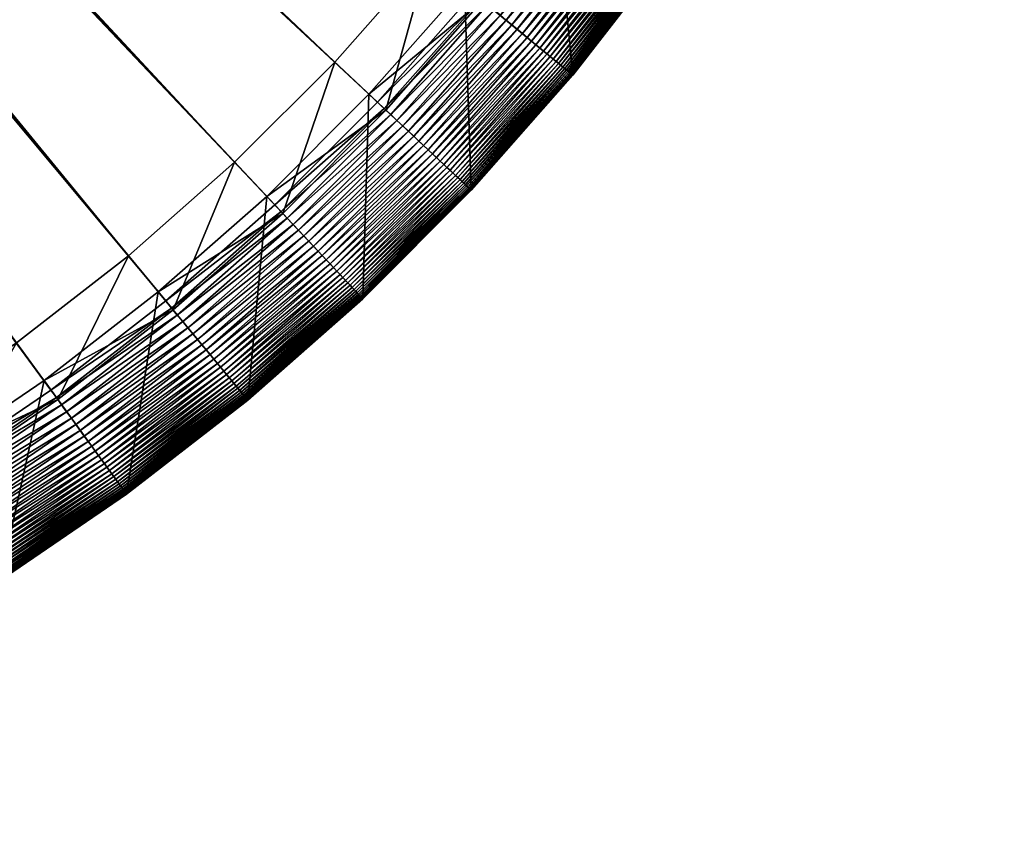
# Model space of a CAD drawing. Header units: millimetres. Extents: x -38.8 to 49.8, y -3.5 to 19.4.
# Tile 163 of 256: x -33.4 to -32, y -3.3 to -2.2. Entities that reach past the tile are written whole.
import ezdxf

# ---------------------------------------------------------------- set-up
doc = ezdxf.new("R2010")
doc.units = ezdxf.units.MM
doc.layers.get('0').update_dxf_attribs({"true_color": 0x5890e1})

msp = doc.modelspace()

# ---------------------------------------------------------------- meshes
at = {"color": 206, "true_color": 0x6c0888}
mesh = msp.add_polyface(dxfattribs=at)
corners = [(-31.9626, 0, 6.7705), (-35.0768, -0.0142, 6.7705), (-31.9692, -0.2098, 6.7705), (-35.0763, 0, 6.3844), (-32.0471, 0, 6.4013), (-32.0535, -0.2045, 6.4013), (-35.0781, -0.0284, 6.7705), (-31.9889, -0.4187, 6.7705), (-35.0768, -0.0142, 6.3844), (-32.0728, -0.4081, 6.4013), (-35.0803, -0.0425, 6.7705), (-32.0218, -0.626, 6.7705), (-35.0781, -0.0284, 6.3844), (-32.1048, -0.6101, 6.4013), (-35.0835, -0.0564, 6.7705), (-32.0676, -0.8308, 6.7705), (-35.0803, -0.0425, 6.3844), (-32.1494, -0.8098, 6.4013), (-35.0874, -0.0701, 6.7705), (-32.1261, -1.0323, 6.7705), (-35.0835, -0.0564, 6.3844), (-32.2065, -1.0062, 6.4013), (-35.0923, -0.0835, 6.7705), (-32.1972, -1.2298, 6.7705), (-35.0874, -0.0701, 6.3844), (-32.2757, -1.1987, 6.4013), (-35.0979, -0.0966, 6.7705), (-32.2805, -1.4224, 6.7705), (-35.0923, -0.0835, 6.3844), (-32.357, -1.3864, 6.4013), (-35.1044, -0.1093, 6.7705), (-32.3758, -1.6094, 6.7705), (-35.0979, -0.0966, 6.3844), (-32.4499, -1.5687, 6.4013), (-35.1116, -0.1216, 6.7705), (-32.4826, -1.79, 6.7705), (-35.1044, -0.1093, 6.3844), (-32.554, -1.7447, 6.4013), (-32.4604, -1.8041, 6.7692), (-32.5897, -1.9715, 6.7701), (-32.5793, -1.9791, 6.7692), (-32.4713, -1.7972, 6.7701), (-32.6006, -1.9636, 6.7705), (-35.1197, -0.1334, 6.7705), (-35.1117, -0.1216, 6.3844), (-32.669, -1.9139, 6.4013), (-32.4684, -1.7991, 6.1478), (-32.5869, -1.9735, 6.1478), (-32.6143, -1.9537, 3.9448), (-32.4891, -2.0446, 6.7191), (-32.4944, -2.0408, 6.7256), (-32.6281, -2.2131, 6.7256), (-32.5, -2.0367, 6.7318), (-32.6334, -2.2087, 6.7318), (-32.5061, -2.0323, 6.7376), (-32.6392, -2.2039, 6.7376), (-32.5125, -2.0276, 6.7429), (-32.6453, -2.1988, 6.7429), (-32.5193, -2.0226, 6.7479), (-32.6518, -2.1935, 6.7479), (-32.5266, -2.0174, 6.7524), (-32.6587, -2.1877, 6.7524), (-32.5343, -2.0118, 6.7565), (-32.6661, -2.1817, 6.7565), (-32.5424, -2.0059, 6.7601), (-32.6738, -2.1753, 6.7601), (-32.5509, -1.9997, 6.7632), (-32.6819, -2.1686, 6.7632), (-32.5599, -1.9931, 6.7657), (-32.6905, -2.1615, 6.7657), (-32.5694, -1.9863, 6.7678), (-32.6995, -2.154, 6.7678), (-32.709, -2.1462, 6.7692), (-32.7189, -2.138, 6.7701), (-32.7292, -2.1294, 6.7705), (-35.1284, -0.1447, 6.7705), (-35.1197, -0.1334, 6.3844), (-32.7943, -2.0756, 6.4013), (-32.7162, -2.1402, 6.1478), (-32.7423, -2.1187, 3.9448), (-32.4502, -2.0729, 3.7911), (-32.586, -2.2479, 3.7911), (-35.1378, -0.1554, 6.7705), (-32.868, -2.2868, 6.7705), (-35.1284, -0.1447, 6.3844), (-32.9296, -2.229, 6.4013), (-35.1479, -0.1654, 6.7705), (-33.0164, -2.4352, 6.7705), (-35.1378, -0.1554, 6.3844), (-33.0743, -2.3736, 6.4013), (-35.1586, -0.1749, 6.7705), (-33.1738, -2.574, 6.7705), (-35.1479, -0.1654, 6.3844), (-33.2277, -2.5089, 6.4013), (-35.1699, -0.1836, 6.7705), (-33.3397, -2.7027, 6.7705), (-35.1586, -0.1749, 6.3844), (-33.3893, -2.6343, 6.4013)]
mesh.append_faces([[corners[k] for k in face] for face in [(0, 1, 2), (2, 6, 7), (7, 10, 11), (11, 14, 15), (15, 18, 19), (19, 22, 23), (23, 26, 27), (27, 30, 31), (31, 34, 35), (38, 39, 40), (41, 42, 39), (35, 43, 42), (37, 47, 45), (46, 48, 47), (66, 69, 67), (68, 71, 69), (70, 72, 71), (40, 73, 72), (39, 74, 73), (42, 75, 74), (45, 78, 77), (47, 79, 78), (48, 81, 79), (74, 82, 83), (83, 86, 87), (87, 90, 91), (91, 94, 95)]], dxfattribs={"vtx0": -1, "color": 206})
mesh.append_faces([[corners[k] for k in face] for face in [(3, 4, 5), (8, 5, 9), (12, 9, 13), (16, 13, 17), (20, 17, 21), (24, 21, 25), (28, 25, 29), (32, 29, 33), (36, 33, 37), (44, 37, 45), (37, 46, 47), (49, 50, 51), (50, 52, 53), (52, 54, 55), (54, 56, 57), (56, 58, 59), (58, 60, 61), (60, 62, 63), (62, 64, 65), (64, 66, 67), (66, 68, 69), (68, 70, 71), (70, 40, 72), (40, 39, 73), (39, 42, 74), (76, 45, 77), (45, 47, 78), (47, 48, 79), (48, 80, 81), (84, 77, 85), (88, 85, 89), (92, 89, 93), (96, 93, 97)]], dxfattribs={"vtx2": -1, "color": 206})
mesh = msp.add_polyface(dxfattribs=at)
corners = [(-35.0835, -0.0564, 6.3844), (-32.2065, -1.0062, 6.4013), (-35.0874, -0.0701, 6.3844), (-32.1261, -1.0323, 6.7705), (-35.0874, -0.0701, 6.7705), (-35.0923, -0.0835, 6.7705), (-32.2757, -1.1987, 6.4013), (-35.0923, -0.0835, 6.3844), (-32.1972, -1.2298, 6.7705), (-35.0979, -0.0966, 6.7705), (-32.357, -1.3864, 6.4013), (-35.0979, -0.0966, 6.3844), (-32.2805, -1.4224, 6.7705), (-35.1044, -0.1093, 6.7705), (-32.4499, -1.5687, 6.4013), (-35.1044, -0.1093, 6.3844), (-32.3758, -1.6094, 6.7705), (-35.1116, -0.1216, 6.7705), (-32.554, -1.7447, 6.4013), (-35.1117, -0.1216, 6.3844), (-32.4826, -1.79, 6.7705), (-35.1197, -0.1334, 6.7705), (-32.669, -1.9139, 6.4013), (-35.1197, -0.1334, 6.3844), (-32.6006, -1.9636, 6.7705), (-35.1284, -0.1447, 6.7705), (-32.7943, -2.0756, 6.4013), (-35.1284, -0.1447, 6.3844), (-32.7292, -2.1294, 6.7705), (-35.1378, -0.1554, 6.7705), (-32.9296, -2.229, 6.4013), (-35.1378, -0.1554, 6.3844), (-32.868, -2.2868, 6.7705), (-35.1479, -0.1654, 6.7705), (-33.0743, -2.3736, 6.4013), (-35.1479, -0.1654, 6.3844), (-33.0164, -2.4352, 6.7705), (-35.1586, -0.1749, 6.7705), (-33.2277, -2.5089, 6.4013), (-35.1586, -0.1749, 6.3844), (-33.1738, -2.574, 6.7705), (-35.1699, -0.1836, 6.7705), (-33.3893, -2.6343, 6.4013), (-35.1699, -0.1836, 6.3844), (-33.3397, -2.7027, 6.7705), (-35.1817, -0.1916, 6.7705), (-33.5132, -2.8206, 6.7705), (-33.5585, -2.7493, 6.4013), (-35.1817, -0.1916, 6.3844), (-35.1939, -0.1989, 6.7705), (-33.6939, -2.9274, 6.7705), (-33.7346, -2.8534, 6.4013), (-35.1939, -0.1989, 6.3844), (-35.2066, -0.2053, 6.7705), (-33.8809, -3.0227, 6.7705), (-33.9169, -2.9463, 6.4013), (-35.2066, -0.2053, 6.3844), (-35.2197, -0.211, 6.7705), (-34.0735, -3.1061, 6.7705), (-34.1046, -3.0275, 6.4013), (-35.2197, -0.211, 6.3844), (-35.2331, -0.2158, 6.7705), (-34.2709, -3.1772, 6.7705), (-34.2971, -3.0968, 6.4013), (-35.2331, -0.2158, 6.3844), (-35.2468, -0.2198, 6.7705), (-34.4725, -3.2357, 6.7705), (-34.4935, -3.1539, 6.4013), (-35.2468, -0.2198, 6.3844), (-35.2607, -0.2229, 6.7705), (-34.6773, -3.2815, 6.7705), (-34.6931, -3.1985, 6.4013), (-35.2607, -0.2229, 6.3844), (-35.2748, -0.2252, 6.7705), (-34.8846, -3.3143, 6.7705), (-34.8952, -3.2305, 6.4013), (-35.2748, -0.2252, 6.3844), (-35.289, -0.2265, 6.7705), (-35.0988, -3.2497, 6.4013), (-35.289, -0.2265, 6.3844), (-35.0935, -3.3341, 6.7705), (-35.3033, -0.2269, 6.7705), (-35.3033, -3.2562, 6.4013), (-35.3033, -0.2269, 6.3844)]
mesh.append_faces([[corners[k] for k in face] for face in [(0, 1, 2), (2, 6, 7), (7, 10, 11), (11, 14, 15), (15, 18, 19), (19, 22, 23), (23, 26, 27), (27, 30, 31), (31, 34, 35), (35, 38, 39), (39, 42, 43), (44, 45, 46), (43, 47, 48), (46, 49, 50), (48, 51, 52), (50, 53, 54), (52, 55, 56), (54, 57, 58), (56, 59, 60), (58, 61, 62), (60, 63, 64), (62, 65, 66), (64, 67, 68), (66, 69, 70), (68, 71, 72), (70, 73, 74), (72, 75, 76), (76, 78, 79), (79, 82, 83)]], dxfattribs={"vtx0": -1, "color": 206})
mesh.append_faces([[corners[k] for k in face] for face in [(3, 4, 5), (8, 5, 9), (12, 9, 13), (16, 13, 17), (20, 17, 21), (24, 21, 25), (28, 25, 29), (32, 29, 33), (36, 33, 37), (40, 37, 41), (44, 41, 45), (43, 42, 47), (46, 45, 49), (48, 47, 51), (50, 49, 53), (52, 51, 55), (54, 53, 57), (56, 55, 59), (58, 57, 61), (60, 59, 63), (62, 61, 65), (64, 63, 67), (66, 65, 69), (68, 67, 71), (70, 69, 73), (72, 71, 75), (74, 73, 77), (76, 75, 78), (80, 77, 81), (79, 78, 82)]], dxfattribs={"vtx2": -1, "color": 206})
mesh = msp.add_polyface(dxfattribs=at)
corners = [(-32.3257, -1.8896, 3.7911), (-32.3257, -1.8896, 6.5722), (-32.4502, -2.0729, 6.5722), (-32.4502, -2.0729, 3.7911), (-32.3257, -1.8896, 6.5819), (-32.4502, -2.0728, 6.5819), (-32.326, -1.8894, 6.5915), (-32.4505, -2.0727, 6.5915), (-32.3265, -1.8891, 6.601), (-32.451, -2.0723, 6.601), (-32.3273, -1.8886, 6.6105), (-32.4518, -2.0717, 6.6105), (-32.3284, -1.8879, 6.62), (-32.4528, -2.071, 6.62), (-32.3298, -1.887, 6.6293), (-32.4541, -2.07, 6.6293), (-32.3314, -1.886, 6.6384), (-32.4557, -2.0689, 6.6384), (-32.3334, -1.8847, 6.6475), (-32.4576, -2.0675, 6.6475), (-32.3357, -1.8833, 6.6564), (-32.4598, -2.0659, 6.6564), (-32.3383, -1.8816, 6.665), (-32.4623, -2.0641, 6.665), (-32.3412, -1.8798, 6.6735), (-32.4651, -2.062, 6.6735), (-32.3445, -1.8777, 6.6818), (-32.4683, -2.0598, 6.6818), (-32.4717, -2.0572, 6.6898), (-32.3481, -1.8754, 6.6898), (-32.4755, -2.0545, 6.6976), (-32.3521, -1.8729, 6.6976), (-32.4797, -2.0514, 6.7051), (-32.3565, -1.8701, 6.7051), (-32.4842, -2.0482, 6.7122), (-32.3612, -1.8671, 6.7122), (-32.4891, -2.0446, 6.7191), (-32.3663, -1.8639, 6.7191), (-32.4944, -2.0408, 6.7256), (-32.3718, -1.8604, 6.7256), (-32.5, -2.0367, 6.7318), (-32.3777, -1.8566, 6.7318), (-32.5061, -2.0323, 6.7376), (-32.384, -1.8526, 6.7376), (-32.5125, -2.0276, 6.7429), (-32.3907, -1.8484, 6.7429), (-32.5193, -2.0226, 6.7479), (-32.3978, -1.8438, 6.7479), (-32.5266, -2.0174, 6.7524), (-32.4054, -1.839, 6.7524), (-32.5343, -2.0118, 6.7565), (-32.4134, -1.834, 6.7565), (-32.5424, -2.0059, 6.7601), (-32.4219, -1.8286, 6.7601), (-32.5509, -1.9997, 6.7632), (-32.4308, -1.8229, 6.7632), (-32.5599, -1.9931, 6.7657), (-32.586, -2.2479, 6.5722), (-32.586, -2.2479, 6.5819), (-32.5863, -2.2477, 6.5915), (-32.5868, -2.2473, 6.601), (-32.5875, -2.2467, 6.6105), (-32.5885, -2.2459, 6.62), (-32.5897, -2.2448, 6.6293), (-32.5912, -2.2436, 6.6384), (-32.593, -2.2421, 6.6475), (-32.5951, -2.2404, 6.6564), (-32.5975, -2.2384, 6.665), (-32.6002, -2.2362, 6.6735), (-32.6032, -2.2337, 6.6818), (-32.6065, -2.231, 6.6898), (-32.6101, -2.228, 6.6976), (-32.6141, -2.2247, 6.7051), (-32.6184, -2.2211, 6.7122), (-32.623, -2.2173, 6.7191)]
mesh.append_faces([[corners[k] for k in face] for face in [(0, 2, 3), (1, 5, 2), (4, 7, 5), (6, 9, 7), (8, 11, 9), (10, 13, 11), (12, 15, 13), (14, 17, 15), (16, 19, 17), (18, 21, 19), (20, 23, 21), (22, 25, 23), (24, 27, 25), (26, 28, 27), (29, 30, 28), (31, 32, 30), (33, 34, 32), (35, 36, 34), (37, 38, 36), (39, 40, 38), (41, 42, 40), (43, 44, 42), (45, 46, 44), (47, 48, 46), (49, 50, 48), (51, 52, 50), (53, 54, 52), (55, 56, 54)]], dxfattribs={"vtx0": -1, "color": 206})
mesh.append_faces([[corners[k] for k in face] for face in [(0, 1, 2), (1, 4, 5), (4, 6, 7), (6, 8, 9), (8, 10, 11), (10, 12, 13), (12, 14, 15), (14, 16, 17), (16, 18, 19), (18, 20, 21), (20, 22, 23), (22, 24, 25), (24, 26, 27), (3, 2, 57), (2, 5, 58), (5, 7, 59), (7, 9, 60), (9, 11, 61), (11, 13, 62), (13, 15, 63), (15, 17, 64), (17, 19, 65), (19, 21, 66), (21, 23, 67), (23, 25, 68), (25, 27, 69), (27, 28, 70), (28, 30, 71), (30, 32, 72), (32, 34, 73), (34, 36, 74)]], dxfattribs={"vtx2": -1, "color": 206})
mesh = msp.add_polyface(dxfattribs=at)
corners = [(-32.4502, -2.0729, 3.7911), (-32.586, -2.2479, 6.5722), (-32.586, -2.2479, 3.7911), (-32.4502, -2.0729, 6.5722), (-32.586, -2.2479, 6.5819), (-32.4502, -2.0728, 6.5819), (-32.5863, -2.2477, 6.5915), (-32.4505, -2.0727, 6.5915), (-32.5868, -2.2473, 6.601), (-32.451, -2.0723, 6.601), (-32.5875, -2.2467, 6.6105), (-32.4518, -2.0717, 6.6105), (-32.5885, -2.2459, 6.62), (-32.4528, -2.071, 6.62), (-32.5897, -2.2448, 6.6293), (-32.4541, -2.07, 6.6293), (-32.5912, -2.2436, 6.6384), (-32.4557, -2.0689, 6.6384), (-32.593, -2.2421, 6.6475), (-32.4576, -2.0675, 6.6475), (-32.5951, -2.2404, 6.6564), (-32.4598, -2.0659, 6.6564), (-32.5975, -2.2384, 6.665), (-32.4623, -2.0641, 6.665), (-32.6002, -2.2362, 6.6735), (-32.4651, -2.062, 6.6735), (-32.6032, -2.2337, 6.6818), (-32.4683, -2.0598, 6.6818), (-32.6065, -2.231, 6.6898), (-32.4717, -2.0572, 6.6898), (-32.6101, -2.228, 6.6976), (-32.4755, -2.0545, 6.6976), (-32.6141, -2.2247, 6.7051), (-32.4797, -2.0514, 6.7051), (-32.6184, -2.2211, 6.7122), (-32.4842, -2.0482, 6.7122), (-32.623, -2.2173, 6.7191), (-32.4891, -2.0446, 6.7191), (-32.6281, -2.2131, 6.7256), (-32.4944, -2.0408, 6.7256), (-32.6334, -2.2087, 6.7318), (-32.5, -2.0367, 6.7318), (-32.6392, -2.2039, 6.7376), (-32.5061, -2.0323, 6.7376), (-32.6453, -2.1988, 6.7429), (-32.5125, -2.0276, 6.7429), (-32.6518, -2.1935, 6.7479), (-32.5193, -2.0226, 6.7479), (-32.6587, -2.1877, 6.7524), (-32.5266, -2.0174, 6.7524), (-32.6661, -2.1817, 6.7565), (-32.5343, -2.0118, 6.7565), (-32.6738, -2.1753, 6.7601), (-32.5424, -2.0059, 6.7601), (-32.6819, -2.1686, 6.7632), (-32.7519, -2.3959, 6.6898), (-32.7553, -2.3927, 6.6976), (-32.7591, -2.3891, 6.7051), (-32.7632, -2.3853, 6.7122), (-32.7676, -2.3812, 6.7191), (-32.7723, -2.3767, 6.7256), (-32.7774, -2.372, 6.7318), (-32.7828, -2.3668, 6.7376), (-32.7886, -2.3614, 6.7429), (-32.7948, -2.3556, 6.7479), (-32.8013, -2.3495, 6.7524), (-32.8083, -2.343, 6.7565), (-32.8156, -2.3361, 6.7601), (-32.8233, -2.3289, 6.7632), (-32.6905, -2.1615, 6.7657), (-32.8314, -2.3213, 6.7657), (-32.6995, -2.154, 6.7678), (-32.8399, -2.3132, 6.7678), (-32.709, -2.1462, 6.7692), (-32.8488, -2.3048, 6.7692), (-32.7189, -2.138, 6.7701), (-32.8582, -2.2961, 6.7701), (-32.7292, -2.1294, 6.7705), (-32.868, -2.2868, 6.7705), (-32.7943, -2.0756, 6.4013), (-32.7162, -2.1402, 6.1478), (-32.8557, -2.2984, 6.1478), (-32.9296, -2.229, 6.4013), (-32.7423, -2.1187, 3.9448), (-32.8803, -2.2753, 3.9448), (-32.7325, -2.4141, 3.7911)]
mesh.append_faces([[corners[k] for k in face] for face in [(0, 1, 2), (3, 4, 1), (5, 6, 4), (7, 8, 6), (9, 10, 8), (11, 12, 10), (13, 14, 12), (15, 16, 14), (17, 18, 16), (19, 20, 18), (21, 22, 20), (23, 24, 22), (25, 26, 24), (27, 28, 26), (29, 30, 28), (31, 32, 30), (33, 34, 32), (35, 36, 34), (37, 38, 36), (39, 40, 38), (41, 42, 40), (43, 44, 42), (45, 46, 44), (47, 48, 46), (49, 50, 48), (51, 52, 50), (53, 54, 52), (50, 67, 66), (52, 68, 67), (54, 70, 68), (69, 72, 70), (71, 74, 72), (73, 76, 74), (75, 78, 76), (79, 81, 82), (80, 84, 81), (83, 85, 84)]], dxfattribs={"vtx0": -1, "color": 206})
mesh.append_faces([[corners[k] for k in face] for face in [(26, 28, 55), (28, 30, 56), (30, 32, 57), (32, 34, 58), (34, 36, 59), (36, 38, 60), (38, 40, 61), (40, 42, 62), (42, 44, 63), (44, 46, 64), (46, 48, 65), (48, 50, 66), (50, 52, 67), (52, 54, 68), (54, 69, 70), (69, 71, 72), (71, 73, 74), (73, 75, 76), (75, 77, 78), (79, 80, 81), (80, 83, 84), (83, 2, 85)]], dxfattribs={"vtx2": -1, "color": 206})
mesh = msp.add_polyface(dxfattribs=at)
corners = [(-32.586, -2.2479, 3.7911), (-32.586, -2.2479, 6.5722), (-32.7325, -2.4141, 6.5722), (-32.7325, -2.4141, 3.7911), (-32.586, -2.2479, 6.5819), (-32.7325, -2.4141, 6.5819), (-32.5863, -2.2477, 6.5915), (-32.7328, -2.4139, 6.5915), (-32.5868, -2.2473, 6.601), (-32.7332, -2.4134, 6.601), (-32.5875, -2.2467, 6.6105), (-32.7339, -2.4128, 6.6105), (-32.5885, -2.2459, 6.62), (-32.7349, -2.4119, 6.62), (-32.5897, -2.2448, 6.6293), (-32.736, -2.4108, 6.6293), (-32.5912, -2.2436, 6.6384), (-32.7375, -2.4094, 6.6384), (-32.593, -2.2421, 6.6475), (-32.7392, -2.4078, 6.6475), (-32.5951, -2.2404, 6.6564), (-32.7411, -2.406, 6.6564), (-32.5975, -2.2384, 6.665), (-32.7434, -2.4039, 6.665), (-32.6002, -2.2362, 6.6735), (-32.7459, -2.4015, 6.6735), (-32.6032, -2.2337, 6.6818), (-32.7488, -2.3988, 6.6818), (-32.7519, -2.3959, 6.6898), (-32.6065, -2.231, 6.6898), (-32.7553, -2.3927, 6.6976), (-32.6101, -2.228, 6.6976), (-32.7591, -2.3891, 6.7051), (-32.6141, -2.2247, 6.7051), (-32.7632, -2.3853, 6.7122), (-32.6184, -2.2211, 6.7122), (-32.7676, -2.3812, 6.7191), (-32.623, -2.2173, 6.7191), (-32.7723, -2.3767, 6.7256), (-32.6281, -2.2131, 6.7256), (-32.7774, -2.372, 6.7318), (-32.6334, -2.2087, 6.7318), (-32.7828, -2.3668, 6.7376), (-32.6392, -2.2039, 6.7376), (-32.7886, -2.3614, 6.7429), (-32.6453, -2.1988, 6.7429), (-32.7948, -2.3556, 6.7479), (-32.6518, -2.1935, 6.7479), (-32.8013, -2.3495, 6.7524), (-32.6587, -2.1877, 6.7524), (-32.8083, -2.343, 6.7565), (-32.9313, -2.5259, 6.7318), (-32.9364, -2.5204, 6.7376), (-32.9419, -2.5146, 6.7429), (-32.9477, -2.5085, 6.7479), (-32.9538, -2.5019, 6.7524), (-32.9603, -2.495, 6.7565), (-32.8156, -2.3361, 6.7601), (-32.9672, -2.4877, 6.7601), (-32.8233, -2.3289, 6.7632), (-32.9744, -2.48, 6.7632), (-32.8314, -2.3213, 6.7657), (-32.982, -2.4719, 6.7657), (-32.8399, -2.3132, 6.7678), (-32.99, -2.4634, 6.7678), (-32.8488, -2.3048, 6.7692), (-32.9984, -2.4544, 6.7692), (-32.8582, -2.2961, 6.7701), (-33.0072, -2.445, 6.7701), (-32.868, -2.2868, 6.7705), (-33.0164, -2.4352, 6.7705), (-32.9296, -2.229, 6.4013), (-32.8557, -2.2984, 6.1478), (-33.0049, -2.4476, 6.1478), (-32.8803, -2.2753, 3.9448), (-33.028, -2.4229, 3.9448), (-32.8892, -2.5707, 3.7911)]
mesh.append_faces([[corners[k] for k in face] for face in [(0, 2, 3), (1, 5, 2), (4, 7, 5), (6, 9, 7), (8, 11, 9), (10, 13, 11), (12, 15, 13), (14, 17, 15), (16, 19, 17), (18, 21, 19), (20, 23, 21), (22, 25, 23), (24, 27, 25), (26, 28, 27), (29, 30, 28), (31, 32, 30), (33, 34, 32), (35, 36, 34), (37, 38, 36), (39, 40, 38), (41, 42, 40), (43, 44, 42), (45, 46, 44), (47, 48, 46), (49, 50, 48), (59, 62, 60), (61, 64, 62), (63, 66, 64), (65, 68, 66), (67, 70, 68), (74, 76, 75)]], dxfattribs={"vtx0": -1, "color": 206})
mesh.append_faces([[corners[k] for k in face] for face in [(0, 1, 2), (1, 4, 5), (4, 6, 7), (6, 8, 9), (8, 10, 11), (10, 12, 13), (12, 14, 15), (14, 16, 17), (16, 18, 19), (18, 20, 21), (20, 22, 23), (22, 24, 25), (24, 26, 27), (38, 40, 51), (40, 42, 52), (42, 44, 53), (44, 46, 54), (46, 48, 55), (48, 50, 56), (50, 57, 58), (57, 59, 60), (59, 61, 62), (61, 63, 64), (63, 65, 66), (65, 67, 68), (67, 69, 70), (71, 72, 73), (72, 74, 75), (74, 3, 76)]], dxfattribs={"vtx2": -1, "color": 206})
mesh = msp.add_polyface(dxfattribs=at)
corners = [(-32.9296, -2.229, 6.4013), (-33.0049, -2.4476, 6.1478), (-33.0743, -2.3736, 6.4013), (-32.8557, -2.2984, 6.1478), (-33.028, -2.4229, 3.9448), (-32.8905, -2.5693, 6.6105), (-33.0574, -2.7148, 6.62), (-33.0566, -2.7158, 6.6105), (-32.8914, -2.5684, 6.62), (-33.0584, -2.7135, 6.6293), (-32.8925, -2.5672, 6.6293), (-33.0597, -2.712, 6.6384), (-32.8938, -2.5658, 6.6384), (-33.0612, -2.7102, 6.6475), (-32.8954, -2.5641, 6.6475), (-33.0629, -2.7081, 6.6564), (-32.8973, -2.5621, 6.6564), (-33.0649, -2.7058, 6.665), (-32.8994, -2.5599, 6.665), (-33.0671, -2.7031, 6.6735), (-32.9018, -2.5573, 6.6735), (-33.0696, -2.7001, 6.6818), (-32.9044, -2.5545, 6.6818), (-32.9074, -2.5514, 6.6898), (-33.0723, -2.6968, 6.6898), (-32.9106, -2.5479, 6.6976), (-33.0753, -2.6931, 6.6976), (-32.9141, -2.5442, 6.7051), (-33.0786, -2.6892, 6.7051), (-32.9179, -2.5401, 6.7122), (-33.0821, -2.6849, 6.7122), (-32.9221, -2.5357, 6.7191), (-33.086, -2.6802, 6.7191), (-32.9265, -2.531, 6.7256), (-33.0901, -2.6752, 6.7256), (-32.9313, -2.5259, 6.7318), (-33.0946, -2.6698, 6.7318), (-32.9364, -2.5204, 6.7376), (-33.0993, -2.6641, 6.7376), (-32.9419, -2.5146, 6.7429), (-33.1044, -2.658, 6.7429), (-32.9477, -2.5085, 6.7479), (-33.1098, -2.6514, 6.7479), (-32.9538, -2.5019, 6.7524), (-33.1155, -2.6445, 6.7524), (-32.9603, -2.495, 6.7565), (-33.1216, -2.6372, 6.7565), (-32.9672, -2.4877, 6.7601), (-33.128, -2.6295, 6.7601), (-32.9744, -2.48, 6.7632), (-33.1347, -2.6213, 6.7632), (-32.982, -2.4719, 6.7657), (-33.1418, -2.6128, 6.7657), (-32.99, -2.4634, 6.7678), (-33.1493, -2.6037, 6.7678), (-32.9984, -2.4544, 6.7692), (-33.1571, -2.5943, 6.7692), (-33.0072, -2.445, 6.7701), (-33.1653, -2.5844, 6.7701), (-33.0164, -2.4352, 6.7705), (-33.1738, -2.574, 6.7705), (-33.1631, -2.587, 6.1478), (-33.2277, -2.5089, 6.4013), (-33.1846, -2.561, 3.9448), (-32.8892, -2.5707, 3.7911), (-33.0554, -2.7173, 3.7911), (-33.3101, -2.7433, 6.7657), (-33.317, -2.7339, 6.7678), (-33.3242, -2.7239, 6.7692), (-33.3318, -2.7135, 6.7701), (-33.3397, -2.7027, 6.7705), (-33.3496, -2.689, 3.9448)]
mesh.append_faces([[corners[k] for k in face] for face in [(0, 1, 2), (3, 4, 1), (5, 6, 7), (8, 9, 6), (10, 11, 9), (12, 13, 11), (14, 15, 13), (16, 17, 15), (18, 19, 17), (20, 21, 19), (22, 24, 21), (23, 26, 24), (25, 28, 26), (27, 30, 28), (29, 32, 30), (31, 34, 32), (33, 36, 34), (35, 38, 36), (37, 40, 38), (39, 42, 40), (41, 44, 42), (43, 46, 44), (45, 48, 46), (47, 50, 48), (49, 52, 50), (51, 54, 52), (53, 56, 54), (55, 58, 56), (57, 60, 58), (2, 61, 62), (1, 63, 61), (4, 65, 63)]], dxfattribs={"vtx0": -1, "color": 206})
mesh.append_faces([[corners[k] for k in face] for face in [(22, 23, 24), (23, 25, 26), (25, 27, 28), (27, 29, 30), (29, 31, 32), (31, 33, 34), (33, 35, 36), (35, 37, 38), (37, 39, 40), (39, 41, 42), (41, 43, 44), (43, 45, 46), (45, 47, 48), (47, 49, 50), (49, 51, 52), (51, 53, 54), (53, 55, 56), (55, 57, 58), (57, 59, 60), (2, 1, 61), (1, 4, 63), (4, 64, 65), (50, 52, 66), (52, 54, 67), (54, 56, 68), (56, 58, 69), (58, 60, 70), (61, 63, 71)]], dxfattribs={"vtx2": -1, "color": 206})
mesh = msp.add_polyface(dxfattribs=at)
corners = [(-32.7325, -2.4141, 3.7911), (-32.7325, -2.4141, 6.5722), (-32.8892, -2.5707, 6.5722), (-32.8892, -2.5707, 3.7911), (-32.7325, -2.4141, 6.5819), (-32.8892, -2.5707, 6.5819), (-32.7328, -2.4139, 6.5915), (-32.8894, -2.5705, 6.5915), (-32.7332, -2.4134, 6.601), (-32.8898, -2.57, 6.601), (-32.7339, -2.4128, 6.6105), (-32.8905, -2.5693, 6.6105), (-32.7349, -2.4119, 6.62), (-32.8914, -2.5684, 6.62), (-32.736, -2.4108, 6.6293), (-32.8925, -2.5672, 6.6293), (-32.7375, -2.4094, 6.6384), (-32.8938, -2.5658, 6.6384), (-32.7392, -2.4078, 6.6475), (-32.8954, -2.5641, 6.6475), (-32.7411, -2.406, 6.6564), (-32.8973, -2.5621, 6.6564), (-32.7434, -2.4039, 6.665), (-32.8994, -2.5599, 6.665), (-32.7459, -2.4015, 6.6735), (-32.9018, -2.5573, 6.6735), (-32.7488, -2.3988, 6.6818), (-32.9044, -2.5545, 6.6818), (-32.7519, -2.3959, 6.6898), (-32.9074, -2.5514, 6.6898), (-32.7553, -2.3927, 6.6976), (-32.9106, -2.5479, 6.6976), (-32.7591, -2.3891, 6.7051), (-32.9141, -2.5442, 6.7051), (-32.7632, -2.3853, 6.7122), (-32.9179, -2.5401, 6.7122), (-32.7676, -2.3812, 6.7191), (-32.9221, -2.5357, 6.7191), (-32.7723, -2.3767, 6.7256), (-32.9265, -2.531, 6.7256), (-32.9313, -2.5259, 6.7318), (-32.7774, -2.372, 6.7318), (-32.9364, -2.5204, 6.7376), (-32.7828, -2.3668, 6.7376), (-32.9419, -2.5146, 6.7429), (-32.7886, -2.3614, 6.7429), (-32.9477, -2.5085, 6.7479), (-32.7948, -2.3556, 6.7479), (-32.9538, -2.5019, 6.7524), (-32.8013, -2.3495, 6.7524), (-32.9603, -2.495, 6.7565), (-32.8083, -2.343, 6.7565), (-32.9672, -2.4877, 6.7601), (-32.8156, -2.3361, 6.7601), (-32.9744, -2.48, 6.7632), (-33.0554, -2.7173, 6.5722), (-33.0554, -2.7172, 6.5819), (-33.0556, -2.717, 6.5915), (-33.056, -2.7165, 6.601), (-33.0566, -2.7158, 6.6105), (-33.0574, -2.7148, 6.62), (-33.0584, -2.7135, 6.6293), (-33.0597, -2.712, 6.6384), (-33.0612, -2.7102, 6.6475), (-33.0629, -2.7081, 6.6564), (-33.0649, -2.7058, 6.665), (-33.0671, -2.7031, 6.6735), (-33.0696, -2.7001, 6.6818)]
mesh.append_faces([[corners[k] for k in face] for face in [(0, 2, 3), (1, 5, 2), (4, 7, 5), (6, 9, 7), (8, 11, 9), (10, 13, 11), (12, 15, 13), (14, 17, 15), (16, 19, 17), (18, 21, 19), (20, 23, 21), (22, 25, 23), (24, 27, 25), (26, 29, 27), (28, 31, 29), (30, 33, 31), (32, 35, 33), (34, 37, 35), (36, 39, 37), (38, 40, 39), (41, 42, 40), (43, 44, 42), (45, 46, 44), (47, 48, 46), (49, 50, 48), (51, 52, 50), (53, 54, 52)]], dxfattribs={"vtx0": -1, "color": 206})
mesh.append_faces([[corners[k] for k in face] for face in [(0, 1, 2), (1, 4, 5), (4, 6, 7), (6, 8, 9), (8, 10, 11), (10, 12, 13), (12, 14, 15), (14, 16, 17), (16, 18, 19), (18, 20, 21), (20, 22, 23), (22, 24, 25), (24, 26, 27), (26, 28, 29), (28, 30, 31), (30, 32, 33), (32, 34, 35), (34, 36, 37), (36, 38, 39), (3, 2, 55), (2, 5, 56), (5, 7, 57), (7, 9, 58), (9, 11, 59), (11, 13, 60), (13, 15, 61), (15, 17, 62), (17, 19, 63), (19, 21, 64), (21, 23, 65), (23, 25, 66), (25, 27, 67)]], dxfattribs={"vtx2": -1, "color": 206})
mesh = msp.add_polyface(dxfattribs=at)
corners = [(-33.128, -2.6295, 6.7601), (-33.3036, -2.7523, 6.7632), (-33.2974, -2.7609, 6.7601), (-33.1347, -2.6213, 6.7632), (-33.3101, -2.7433, 6.7657), (-33.1418, -2.6128, 6.7657), (-33.317, -2.7339, 6.7678), (-33.1493, -2.6037, 6.7678), (-33.3242, -2.7239, 6.7692), (-33.1571, -2.5943, 6.7692), (-33.3318, -2.7135, 6.7701), (-33.1653, -2.5844, 6.7701), (-33.3397, -2.7027, 6.7705), (-33.2277, -2.5089, 6.4013), (-33.1631, -2.587, 6.1478), (-33.3297, -2.7163, 6.1478), (-33.3893, -2.6343, 6.4013), (-33.3496, -2.689, 3.9448), (-33.1846, -2.561, 3.9448), (-33.2304, -2.853, 3.7911), (-33.2304, -2.853, 6.5819), (-33.2306, -2.8528, 6.5915), (-33.4138, -2.9773, 6.5915), (-33.231, -2.8523, 6.601), (-33.4142, -2.9767, 6.601), (-33.2315, -2.8515, 6.6105), (-33.4147, -2.9759, 6.6105), (-33.2323, -2.8504, 6.62), (-33.4154, -2.9749, 6.62), (-33.2332, -2.8491, 6.6293), (-33.4162, -2.9735, 6.6293), (-33.2344, -2.8475, 6.6384), (-33.4173, -2.9718, 6.6384), (-33.2358, -2.8456, 6.6475), (-33.4185, -2.9699, 6.6475), (-33.2374, -2.8435, 6.6564), (-33.42, -2.9676, 6.6564), (-33.2392, -2.841, 6.665), (-33.4216, -2.965, 6.665), (-33.2412, -2.8381, 6.6735), (-33.4235, -2.962, 6.6735), (-33.2435, -2.835, 6.6818), (-33.4256, -2.9587, 6.6818), (-33.246, -2.8315, 6.6898), (-33.4279, -2.9551, 6.6898), (-33.2488, -2.8277, 6.6976), (-33.4304, -2.9511, 6.6976), (-33.2518, -2.8236, 6.7051), (-33.4332, -2.9468, 6.7051), (-33.2551, -2.819, 6.7122), (-33.4362, -2.9421, 6.7122), (-33.2587, -2.8141, 6.7191), (-33.4394, -2.937, 6.7191), (-33.2625, -2.8089, 6.7256), (-33.4429, -2.9315, 6.7256), (-33.2666, -2.8032, 6.7318), (-33.4466, -2.9256, 6.7318), (-33.271, -2.7972, 6.7376), (-33.4506, -2.9193, 6.7376), (-33.2756, -2.7908, 6.7429), (-33.4549, -2.9126, 6.7429), (-33.2806, -2.7839, 6.7479), (-33.4594, -2.9054, 6.7479), (-33.2859, -2.7767, 6.7524), (-33.4642, -2.8979, 6.7524), (-33.2915, -2.769, 6.7565), (-33.4693, -2.8898, 6.7565), (-33.4747, -2.8814, 6.7601), (-33.4804, -2.8725, 6.7632), (-33.4863, -2.8631, 6.7657), (-33.4926, -2.8532, 6.7678), (-33.4991, -2.8428, 6.7692), (-33.506, -2.832, 6.7701), (-33.5132, -2.8206, 6.7705), (-33.5042, -2.8349, 6.1478), (-33.5585, -2.7493, 6.4013), (-33.5223, -2.8064, 3.9448), (-33.4136, -2.9776, 3.7911)]
mesh.append_faces([[corners[k] for k in face] for face in [(0, 1, 2), (3, 4, 1), (5, 6, 4), (7, 8, 6), (9, 10, 8), (11, 12, 10), (13, 15, 16), (14, 17, 15), (18, 19, 17), (51, 54, 52), (53, 56, 54), (55, 58, 56), (57, 60, 58), (59, 62, 60), (61, 64, 62), (63, 66, 64), (65, 67, 66), (2, 68, 67), (1, 69, 68), (4, 70, 69), (6, 71, 70), (8, 72, 71), (10, 73, 72), (16, 74, 75), (15, 76, 74), (17, 77, 76)]], dxfattribs={"vtx0": -1, "color": 206})
mesh.append_faces([[corners[k] for k in face] for face in [(13, 14, 15), (20, 21, 22), (21, 23, 24), (23, 25, 26), (25, 27, 28), (27, 29, 30), (29, 31, 32), (31, 33, 34), (33, 35, 36), (35, 37, 38), (37, 39, 40), (39, 41, 42), (41, 43, 44), (43, 45, 46), (45, 47, 48), (47, 49, 50), (49, 51, 52), (51, 53, 54), (53, 55, 56), (55, 57, 58), (57, 59, 60), (59, 61, 62), (61, 63, 64), (63, 65, 66), (65, 2, 67), (2, 1, 68), (1, 4, 69), (4, 6, 70), (6, 8, 71), (8, 10, 72), (10, 12, 73), (16, 15, 74), (15, 17, 76), (17, 19, 77)]], dxfattribs={"vtx2": -1, "color": 206})
mesh = msp.add_polyface(dxfattribs=at)
corners = [(-32.8892, -2.5707, 3.7911), (-33.0554, -2.7173, 6.5722), (-33.0554, -2.7173, 3.7911), (-32.8892, -2.5707, 6.5722), (-33.0554, -2.7172, 6.5819), (-32.8892, -2.5707, 6.5819), (-33.0556, -2.717, 6.5915), (-32.8894, -2.5705, 6.5915), (-33.056, -2.7165, 6.601), (-32.8898, -2.57, 6.601), (-33.0566, -2.7158, 6.6105), (-33.2304, -2.853, 6.5722), (-33.2304, -2.853, 3.7911), (-33.2304, -2.853, 6.5819), (-33.2306, -2.8528, 6.5915), (-33.231, -2.8523, 6.601), (-33.2315, -2.8515, 6.6105), (-33.0574, -2.7148, 6.62), (-33.2323, -2.8504, 6.62), (-33.0584, -2.7135, 6.6293), (-33.2332, -2.8491, 6.6293), (-33.0597, -2.712, 6.6384), (-33.2344, -2.8475, 6.6384), (-33.0612, -2.7102, 6.6475), (-33.2358, -2.8456, 6.6475), (-33.0629, -2.7081, 6.6564), (-33.2374, -2.8435, 6.6564), (-33.0649, -2.7058, 6.665), (-33.2392, -2.841, 6.665), (-33.0671, -2.7031, 6.6735), (-33.2412, -2.8381, 6.6735), (-33.0696, -2.7001, 6.6818), (-33.2435, -2.835, 6.6818), (-33.0723, -2.6968, 6.6898), (-33.246, -2.8315, 6.6898), (-33.0753, -2.6931, 6.6976), (-33.2488, -2.8277, 6.6976), (-33.0786, -2.6892, 6.7051), (-33.2518, -2.8236, 6.7051), (-33.0821, -2.6849, 6.7122), (-33.2551, -2.819, 6.7122), (-33.086, -2.6802, 6.7191), (-33.2587, -2.8141, 6.7191), (-33.0901, -2.6752, 6.7256), (-33.2625, -2.8089, 6.7256), (-33.0946, -2.6698, 6.7318), (-33.2666, -2.8032, 6.7318), (-33.0993, -2.6641, 6.7376), (-33.271, -2.7972, 6.7376), (-33.1044, -2.658, 6.7429), (-33.2756, -2.7908, 6.7429), (-33.1098, -2.6514, 6.7479), (-33.2806, -2.7839, 6.7479), (-33.1155, -2.6445, 6.7524), (-33.2859, -2.7767, 6.7524), (-33.1216, -2.6372, 6.7565), (-33.2915, -2.769, 6.7565), (-33.128, -2.6295, 6.7601), (-33.2974, -2.7609, 6.7601), (-33.1347, -2.6213, 6.7632), (-33.3036, -2.7523, 6.7632), (-33.1846, -2.561, 3.9448)]
mesh.append_faces([[corners[k] for k in face] for face in [(0, 1, 2), (3, 4, 1), (5, 6, 4), (7, 8, 6), (9, 10, 8), (2, 11, 12), (1, 13, 11), (4, 14, 13), (6, 15, 14), (8, 16, 15), (10, 18, 16), (17, 20, 18), (19, 22, 20), (21, 24, 22), (23, 26, 24), (25, 28, 26), (27, 30, 28), (29, 32, 30), (31, 34, 32), (33, 36, 34), (35, 38, 36), (37, 40, 38), (39, 42, 40), (41, 44, 42), (43, 46, 44), (45, 48, 46), (47, 50, 48), (49, 52, 50), (51, 54, 52), (53, 56, 54), (55, 58, 56)]], dxfattribs={"vtx0": -1, "color": 206})
mesh.append_faces([[corners[k] for k in face] for face in [(2, 1, 11), (1, 4, 13), (4, 6, 14), (6, 8, 15), (8, 10, 16), (10, 17, 18), (17, 19, 20), (19, 21, 22), (21, 23, 24), (23, 25, 26), (25, 27, 28), (27, 29, 30), (29, 31, 32), (31, 33, 34), (33, 35, 36), (35, 37, 38), (37, 39, 40), (39, 41, 42), (41, 43, 44), (43, 45, 46), (45, 47, 48), (47, 49, 50), (49, 51, 52), (51, 53, 54), (53, 55, 56), (55, 57, 58), (57, 59, 60), (61, 2, 12)]], dxfattribs={"vtx2": -1, "color": 206})
mesh = msp.add_polyface(dxfattribs=at)
corners = [(-33.2304, -2.853, 3.7911), (-33.2304, -2.853, 6.5722), (-33.4136, -2.9776, 6.5722), (-33.4136, -2.9776, 3.7911), (-33.2304, -2.853, 6.5819), (-33.4137, -2.9775, 6.5819), (-33.4138, -2.9773, 6.5915), (-33.2306, -2.8528, 6.5915), (-33.4142, -2.9767, 6.601), (-33.231, -2.8523, 6.601), (-33.4147, -2.9759, 6.6105), (-33.2315, -2.8515, 6.6105), (-33.4154, -2.9749, 6.62), (-33.2323, -2.8504, 6.62), (-33.4162, -2.9735, 6.6293), (-33.2332, -2.8491, 6.6293), (-33.4173, -2.9718, 6.6384), (-33.2344, -2.8475, 6.6384), (-33.4185, -2.9699, 6.6475), (-33.2358, -2.8456, 6.6475), (-33.42, -2.9676, 6.6564), (-33.2374, -2.8435, 6.6564), (-33.4216, -2.965, 6.665), (-33.2392, -2.841, 6.665), (-33.4235, -2.962, 6.6735), (-33.2412, -2.8381, 6.6735), (-33.4256, -2.9587, 6.6818), (-33.2435, -2.835, 6.6818), (-33.4279, -2.9551, 6.6898), (-33.246, -2.8315, 6.6898), (-33.4304, -2.9511, 6.6976), (-33.2488, -2.8277, 6.6976), (-33.4332, -2.9468, 6.7051), (-33.2518, -2.8236, 6.7051), (-33.4362, -2.9421, 6.7122), (-33.2551, -2.819, 6.7122), (-33.4394, -2.937, 6.7191), (-33.6043, -3.0903, 6.5722), (-33.6043, -3.0903, 3.7911), (-33.6043, -3.0903, 6.5819), (-33.6045, -3.09, 6.5915), (-33.6048, -3.0895, 6.601), (-33.6053, -3.0887, 6.6105), (-33.6059, -3.0875, 6.62), (-33.6067, -3.0861, 6.6293), (-33.6076, -3.0844, 6.6384), (-33.6087, -3.0823, 6.6475), (-33.61, -3.08, 6.6564), (-33.6115, -3.0773, 6.665), (-33.6132, -3.0742, 6.6735), (-33.6151, -3.0708, 6.6818), (-33.6171, -3.067, 6.6898), (-33.6194, -3.0629, 6.6976), (-33.6219, -3.0584, 6.7051), (-33.6246, -3.0535, 6.7122), (-33.6275, -3.0482, 6.7191), (-33.4429, -2.9315, 6.7256), (-33.6306, -3.0425, 6.7256), (-33.4466, -2.9256, 6.7318), (-33.634, -3.0364, 6.7318), (-33.4506, -2.9193, 6.7376), (-33.6376, -3.0299, 6.7376), (-33.4549, -2.9126, 6.7429), (-33.6414, -3.0229, 6.7429), (-33.4594, -2.9054, 6.7479), (-33.6455, -3.0155, 6.7479), (-33.4642, -2.8979, 6.7524), (-33.6498, -3.0076, 6.7524), (-33.4693, -2.8898, 6.7565), (-33.6544, -2.9993, 6.7565), (-33.4747, -2.8814, 6.7601), (-33.6592, -2.9905, 6.7601), (-33.4804, -2.8725, 6.7632), (-33.6643, -2.9812, 6.7632), (-33.4863, -2.8631, 6.7657), (-33.6697, -2.9715, 6.7657), (-33.5223, -2.8064, 3.9448)]
mesh.append_faces([[corners[k] for k in face] for face in [(0, 2, 3), (1, 5, 2), (4, 6, 5), (7, 8, 6), (9, 10, 8), (11, 12, 10), (13, 14, 12), (15, 16, 14), (17, 18, 16), (19, 20, 18), (21, 22, 20), (23, 24, 22), (25, 26, 24), (27, 28, 26), (29, 30, 28), (31, 32, 30), (33, 34, 32), (35, 36, 34), (3, 37, 38), (2, 39, 37), (5, 40, 39), (6, 41, 40), (8, 42, 41), (10, 43, 42), (12, 44, 43), (14, 45, 44), (16, 46, 45), (18, 47, 46)]], dxfattribs={"vtx0": -1, "color": 206})
mesh.append_faces([[corners[k] for k in face] for face in [(0, 1, 2), (1, 4, 5), (3, 2, 37), (2, 5, 39), (5, 6, 40), (6, 8, 41), (8, 10, 42), (10, 12, 43), (12, 14, 44), (14, 16, 45), (16, 18, 46), (18, 20, 47), (20, 22, 48), (22, 24, 49), (24, 26, 50), (26, 28, 51), (28, 30, 52), (30, 32, 53), (32, 34, 54), (34, 36, 55), (36, 56, 57), (56, 58, 59), (58, 60, 61), (60, 62, 63), (62, 64, 65), (64, 66, 67), (66, 68, 69), (68, 70, 71), (70, 72, 73), (72, 74, 75), (76, 3, 38)]], dxfattribs={"vtx2": -1, "color": 206})

doc.saveas('drawing.dxf')
